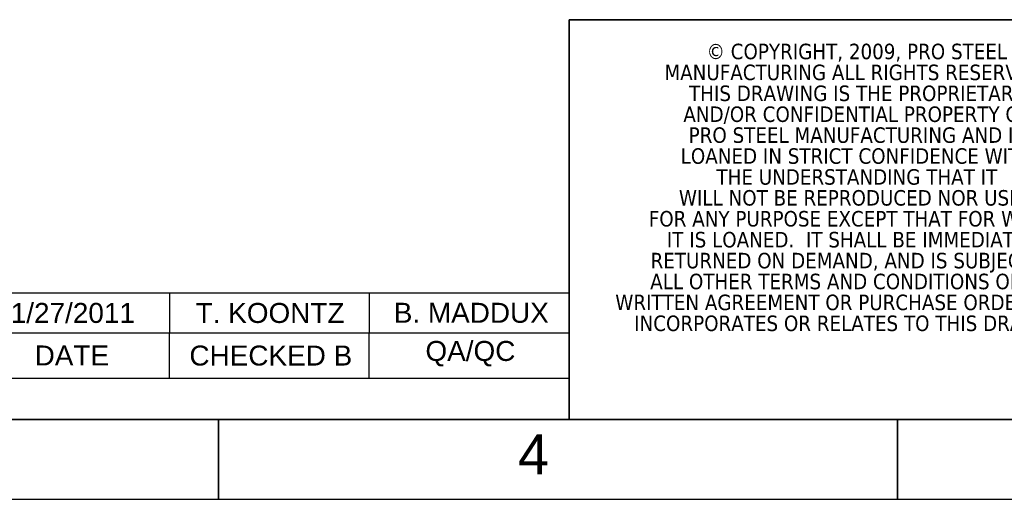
# Model space of a CAD drawing. Header units: inches. Extents: x 4 to 540, y 12 to 340.
# Tile 57 of 124: x 252 to 351, y 12 to 60. Entities that reach past the tile are written whole.
import ezdxf
from ezdxf.enums import TextEntityAlignment as Align

# ---------------------------------------------------------------- set-up
doc = ezdxf.new("R2010")
doc.units = ezdxf.units.IN
doc.header["$LTSCALE"] = 16
doc.header["$MEASUREMENT"] = 0
doc.layers.get('0').update_dxf_attribs({"lineweight": 25})
doc.layers.get('DEFPOINTS').update_dxf_attribs({"lineweight": 25})
for name, color, linetype, lineweight in [('BORDER', 7, 'Continuous', 25), ('BORDER_TEXT', 7, 'Continuous', 25), ('Title (ANSI)', 7, 'Continuous', 50)]:
    doc.layers.add(name, color=color, linetype=linetype, lineweight=lineweight)
doc.styles.add('Current-ANSI', font='arial.ttf')
doc.styles.add('Note Text (ANSI)', font='tahoma.ttf')
doc.styles.add('Text Style148', font='tahoma.ttf')
doc.styles.add('Text Style149', font='tahoma.ttf')
doc.styles.add('Text Style153', font='arial.ttf')
doc.styles.add('Text Style190', font='tahoma.ttf', dxfattribs={"width": 0.9})
doc.styles.add('Text Style193', font='tahoma.ttf', dxfattribs={"width": 0.866606})

# ---------------------------------------------------------------- blocks, each defined once
blk = doc.blocks.new('Borders ProEnergy ANSI-D')
at = {"layer": 'BORDER', "lineweight": 35}
for p, q in [((33.25, 1.25), (0.75, 1.25)), ((17, 1.25), (17, 0.75)), ((21.25, 0.75), (21.25, 1.25))]:
    blk.add_line(p, q, dxfattribs=at)
at = {"layer": 'BORDER'}
blk.add_line((17, 0.75), (17, 1.25), dxfattribs=at)
at = {"layer": 'DEFPOINTS'}
blk.add_line((0.25, 0.75), (33.75, 0.75), dxfattribs=at)
at = {"layer": 'BORDER_TEXT', "style": 'Text Style153'}
blk.add_text('4', height=0.25, dxfattribs=at).set_placement((18.875, 0.90625))
blk = doc.blocks.new('Title Blocks PROSERVICES')
at = {"layer": 'BORDER', "lineweight": 35}
for p, q in [((5, 7.45), (-1.3056, 7.45)), ((-1.3056, 7.45), (-1.3056, 4.95)), ((-1.3056, 4.95), (5, 4.95))]:
    blk.add_line(p, q, dxfattribs=at)
at = {"layer": 'BORDER_TEXT', "insert": (0.4952, 7.2998), "char_height": 0.12, "attachment_point": 2, "line_spacing_factor": 0.808895, "style": 'Note Text (ANSI)'}
blk.add_mtext('\\fTahoma|b0|i0;\\H0.0970;© COPYRIGHT, 2009, PRO STEEL \\PMANUFACTURING ALL RIGHTS RESERVED. \\PTHIS DRAWING IS THE PROPRIETARY\\PAND/OR CONFIDENTIAL PROPERTY OF \\PPRO STEEL MANUFACTURING AND IS\\PLOANED IN STRICT CONFIDENCE WITH \\PTHE UNDERSTANDING THAT IT\\PWILL NOT BE REPRODUCED NOR USED \\PFOR ANY PURPOSE EXCEPT THAT FOR WHICH \\PIT IS LOANED.  IT SHALL BE IMMEDIATELY \\PRETURNED ON DEMAND, AND IS SUBJECT TO \\PALL OTHER TERMS AND CONDITIONS OF ANY \\PWRITTEN AGREEMENT OR PURCHASE ORDER WHICH\\PINCORPORATES OR RELATES TO THIS DRAWING.\\fTahoma|b0|i0;\\H0.0900;\\P\\fTahoma|b0|i0;\\H0.1200; ', dxfattribs=at)
at = {"layer": 'Title (ANSI)'}
for tag, p, height, style in [('AUTHOR_001', (5.0235, 7.1076), 0.125, 'Text Style149'), ('CREATION_DATE_001', (6.761, 7.1322), 0.125, 'Text Style149'), ('CHECKED_BY_001', (5.03, 6.7326), 0.125, 'Text Style149'), ('CHECKED_DATE_001', (6.7709, 6.7572), 0.125, 'Text Style149'), ('TITLE_001', (7.7689, 6.471), 0.18, 'Text Style148'), ('ENG_APPROVED_BY_001', (5.0173, 6.3576), 0.125, 'Text Style149'), ('ENG_APPROVAL_DATE_001', (6.7673, 6.3822), 0.125, 'Text Style149'), ('SUBJECT_001', (7.7586, 5.7965), 0.18, 'Text Style148'), ('PROJECT_001', (5.0323, 5.6529), 0.12, 'Note Text (ANSI)'), ('Sheet_Size_001', (7.9108, 5.285), 0.18, 'Text Style148'), ('Sheet_Revision_001', (12.4531, 5.3125), 0.125, 'Text Style149'), ('COMPANY_001', (5.0289, 5.2721), 0.12, 'Note Text (ANSI)'), ('MASS\\P0;_001', (9.6073, 4.9862), 0.12, 'Note Text (ANSI)')]:
    blk.add_attdef(tag, p, '', height=height, dxfattribs=dict(at, style=style))
for tag, p, height, style, width in [('DESCRIPTION_001', (7.7971, 6.1409), 0.18, 'Text Style190', 0.9), ('SCALE_001', (8.247, 5.0388), 0.12, 'Text Style193', 0.8666)]:
    blk.add_attdef(tag, p, '', height=height, dxfattribs=dict(at, style=style, width=width))
at = {"layer": 'Title (ANSI)', "style": 'Note Text (ANSI)'}
for tag, p in [('MFG_APPROVED_BY', (5.03, 6.1007)), ('MFG_APPROVED_DATE', (6.78, 6.1018)), ('COST_CENTER', (5.6073, 5.1398))]:
    blk.add_attdef(tag, text='', height=0.12, dxfattribs=at).set_placement(p, align=Align.TOP_LEFT)
blk.add_attdef('ML', text='', height=0.12, dxfattribs=at).set_placement((8.7685, 5.3911), align=Align.MIDDLE_CENTER)
blk = doc.blocks.new('REVISION HISTORY')
at = {"layer": 'BORDER'}
for p, q in [((9.5694, 2.0411), (19.1944, 2.0411)), ((16.6944, 2.0411), (16.6944, 1.7911)), ((17.9444, 2.0411), (17.9444, 1.7911)), ((19.1944, 2.0411), (19.1944, 1.7911)), ((9.5694, 1.7911), (19.1944, 1.7911)), ((16.6944, 1.5081), (16.6944, 1.7911)), ((17.9444, 1.5081), (17.9444, 1.7911)), ((19.1944, 1.5081), (19.1944, 1.7911)), ((9.5694, 1.5081), (19.1944, 1.5081)), ((19.1944, 1.25), (19.1944, 1.5081)), ((9.5694, 1.25), (19.1944, 1.25))]:
    blk.add_line(p, q, dxfattribs=at)
at = {"layer": 'BORDER', "char_height": 0.125, "attachment_point": 7, "style": 'Current-ANSI'}
for s, insert in [('1/27/2011', (15.701, 1.8515)), ('T. KOONTZ', (16.8579, 1.8514)), ('B. MADDUX', (18.0976, 1.8525)), ('DATE', (15.8505, 1.5871)), ('CHECKED B', (16.8189, 1.5849)), ('QA/QC', (18.2958, 1.5811))]:
    blk.add_mtext(s, dxfattribs=dict(at, insert=insert))

msp = doc.modelspace()

# ---------------------------------------------------------------- block references
at = {"xscale": 16, "yscale": 16, "zscale": 16}
for name, p in [('Borders ProEnergy ANSI-D', (0, 0)), ('Title Blocks PROSERVICES', (328, -59.2))]:
    msp.add_blockref(name, p, dxfattribs=at)
at = {"layer": 'BORDER', "xscale": 16, "yscale": 16, "zscale": 16}
msp.add_blockref('REVISION HISTORY', (0, 0), dxfattribs=at)

doc.saveas('drawing.dxf')
